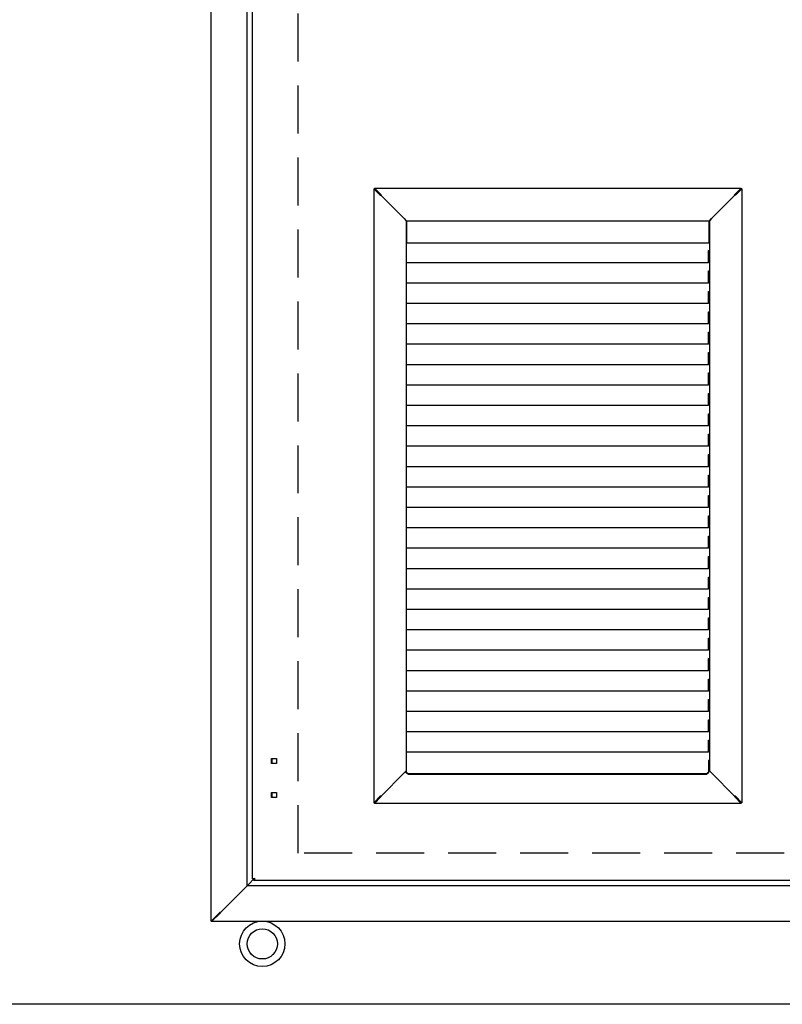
# Model space of a CAD drawing. Header units: millimetres. Extents: x 11359 to 209982, y 9392 to 44475.
# Tile 22 of 32: x 147755 to 148764, y 36362 to 37665. Entities that reach past the tile are written whole.
import ezdxf

# ---------------------------------------------------------------- set-up
doc = ezdxf.new("R2010")
doc.units = ezdxf.units.MM
doc.linetypes.add('DASHED', pattern=[19.05, 12.7, -6.35])
for name, color, linetype in [('Aparatura', 7, 'Continuous'), ('Obudowa', 7, 'Continuous'), ('Rzeczywiste światło', 1, 'Continuous')]:
    doc.layers.add(name, color=color, linetype=linetype)

# ---------------------------------------------------------------- blocks, each defined once
blk = doc.blocks.new('D_2500x1500_2s_p_zal_gor_dol_front_WA2-03-600-2007-31-RAL-05')
at = {"color": 7, "linetype": 'Continuous'}
for p, q in [((-865, 0.5), (-865, 2699.5)), ((-817.5, 47.5), (-817.5, 2652.5)), ((-810.5, 56.5), (-810.5, 2643.5)), ((-650.1, 969.7), (-650.1, 157.3)), ((-650.1, 969.7), (-649.2, 969.7)), ((-650.1, 969.7), (-641.6, 961.2)), ((-649.2, 970.6), (-163.8, 970.6)), ((-649.2, 970.6), (-649.2, 969.7)), ((-649.2, 970.6), (-640.7, 962.1)), ((-649.2, 969.7), (-640.7, 961.2)), ((-649.2, 969.7), (-640.7, 961.2)), ((-172.3, 962.1), (-163.8, 970.6)), ((-163.8, 969.7), (-172.3, 961.2)), ((-172.3, 961.2), (-163.8, 969.7)), ((-162.9, 969.7), (-171.4, 961.2)), ((-163.8, 970.6), (-163.8, 969.7)), ((-162.9, 969.7), (-163.8, 969.7)), ((-162.9, 969.7), (-162.9, 157.3)), ((-641.6, 961.2), (-640.7, 961.2)), ((-641.6, 961.2), (-640.4, 960.9)), ((-640.7, 962.1), (-640.7, 961.2)), ((-640.7, 962.1), (-640.4, 960.9)), ((-640.4, 960.9), (-609.8, 930.3)), ((-640.4, 960.9), (-609.8, 930.3)), ((-172.6, 960.9), (-203.2, 930.3)), ((-203.2, 930.3), (-172.6, 960.9)), ((-172.6, 960.9), (-172.3, 962.1)), ((-171.4, 961.2), (-172.6, 960.9)), ((-172.3, 962.1), (-172.3, 961.2)), ((-171.4, 961.2), (-172.3, 961.2)), ((-609.8, 930.3), (-607, 927.5)), ((-609.8, 930.3), (-607, 927.5)), ((-607, 927.5), (-607, 883.6)), ((-607, 927.5), (-206, 927.5)), ((-606.5, 926.8), (-606.5, 927.5)), ((-606.5, 909.9), (-606.5, 926.8)), ((-206.5, 926.8), (-206.5, 927.5)), ((-206.5, 909.9), (-206.5, 926.8)), ((-203.2, 930.3), (-206, 927.5)), ((-206, 927.5), (-203.2, 930.3)), ((-206, 927.5), (-206, 199.5)), ((-606.5, 910.7), (-607, 910.7)), ((-606.5, 907.8), (-606.5, 909.9)), ((-606.5, 898), (-606.5, 907.8)), ((-206, 910.7), (-206.5, 910.7)), ((-206.5, 907.8), (-206.5, 909.9)), ((-206.5, 898), (-206.5, 907.8)), ((-206.5, 898), (-606.5, 898)), ((-207, 888), (-206, 888)), ((-207, 883.8), (-207, 888)), ((-207, 886.5), (-206, 886.5)), ((-607, 883.6), (-607, 881.7)), ((-607, 881.7), (-607, 872)), ((-207, 881.7), (-207, 883.8)), ((-206, 883.7), (-207, 883.7)), ((-207, 872), (-207, 881.7)), ((-607, 872), (-607, 856.6)), ((-207, 872), (-607, 872)), ((-207, 861), (-206, 861)), ((-207, 856.8), (-207, 861)), ((-607, 856.6), (-607, 854.7)), ((-607, 854.7), (-607, 845)), ((-207, 859.5), (-206, 859.5)), ((-207, 854.7), (-207, 856.8)), ((-206, 856.7), (-207, 856.7)), ((-207, 845), (-207, 854.7)), ((-607, 845), (-607, 829.6)), ((-207, 845), (-607, 845)), ((-207, 834), (-206, 834)), ((-207, 829.8), (-207, 834)), ((-607, 829.6), (-607, 827.7)), ((-607, 827.7), (-607, 818)), ((-207, 832.5), (-206, 832.5)), ((-207, 827.7), (-207, 829.8)), ((-206, 829.7), (-207, 829.7)), ((-207, 818), (-207, 827.7)), ((-607, 818), (-607, 802.6)), ((-207, 818), (-607, 818)), ((-607, 802.6), (-607, 800.7)), ((-607, 800.7), (-607, 791)), ((-207, 807), (-206, 807)), ((-207, 802.8), (-207, 807)), ((-207, 805.5), (-206, 805.5)), ((-207, 800.7), (-207, 802.8)), ((-206, 802.7), (-207, 802.7)), ((-207, 791), (-207, 800.7)), ((-607, 791), (-607, 775.6)), ((-207, 791), (-607, 791)), ((-607, 775.6), (-607, 773.7)), ((-607, 773.7), (-607, 764)), ((-207, 780), (-206, 780)), ((-207, 775.8), (-207, 780)), ((-207, 778.5), (-206, 778.5)), ((-207, 773.7), (-207, 775.8)), ((-206, 775.7), (-207, 775.7)), ((-207, 764), (-207, 773.7)), ((-607, 764), (-607, 748.6)), ((-207, 764), (-607, 764)), ((-607, 748.6), (-607, 746.7)), ((-607, 746.7), (-607, 737)), ((-207, 753), (-206, 753)), ((-207, 748.8), (-207, 753)), ((-207, 751.5), (-206, 751.5)), ((-207, 746.7), (-207, 748.8)), ((-206, 748.7), (-207, 748.7)), ((-207, 737), (-207, 746.7)), ((-607, 737), (-607, 721.6)), ((-207, 737), (-607, 737)), ((-607, 721.6), (-607, 719.7)), ((-607, 719.7), (-607, 710)), ((-207, 726), (-206, 726)), ((-207, 721.8), (-207, 726)), ((-207, 724.5), (-206, 724.5)), ((-207, 719.7), (-207, 721.8)), ((-206, 721.7), (-207, 721.7)), ((-207, 710), (-207, 719.7)), ((-607, 710), (-607, 694.6)), ((-207, 710), (-607, 710)), ((-607, 694.6), (-607, 692.7)), ((-607, 692.7), (-607, 683)), ((-207, 699), (-206, 699)), ((-207, 694.8), (-207, 699)), ((-207, 697.5), (-206, 697.5)), ((-207, 692.7), (-207, 694.8)), ((-206, 694.7), (-207, 694.7)), ((-207, 683), (-207, 692.7)), ((-607, 683), (-607, 667.6)), ((-207, 683), (-607, 683)), ((-607, 667.6), (-607, 665.7)), ((-607, 665.7), (-607, 656)), ((-207, 672), (-206, 672)), ((-207, 667.8), (-207, 672)), ((-207, 670.5), (-206, 670.5)), ((-207, 665.7), (-207, 667.8)), ((-206, 667.7), (-207, 667.7)), ((-207, 656), (-207, 665.7)), ((-607, 656), (-607, 640.6)), ((-207, 656), (-607, 656)), ((-607, 640.6), (-607, 638.7)), ((-607, 638.7), (-607, 629)), ((-207, 645), (-206, 645)), ((-207, 640.8), (-207, 645)), ((-207, 643.5), (-206, 643.5)), ((-207, 638.7), (-207, 640.8)), ((-206, 640.7), (-207, 640.7)), ((-207, 629), (-207, 638.7)), ((-607, 629), (-607, 613.6)), ((-207, 629), (-607, 629)), ((-607, 613.6), (-607, 611.7)), ((-207, 618), (-206, 618)), ((-207, 613.8), (-207, 618)), ((-207, 616.5), (-206, 616.5)), ((-207, 611.7), (-207, 613.8)), ((-206, 613.7), (-207, 613.7)), ((-607, 611.7), (-607, 602)), ((-607, 602), (-607, 586.6)), ((-207, 602), (-607, 602)), ((-207, 602), (-207, 611.7)), ((-607, 586.6), (-607, 584.7)), ((-207, 591), (-206, 591)), ((-207, 586.8), (-207, 591)), ((-207, 589.5), (-206, 589.5)), ((-207, 584.7), (-207, 586.8)), ((-206, 586.7), (-207, 586.7)), ((-607, 584.7), (-607, 575)), ((-607, 575), (-607, 559.6)), ((-207, 575), (-607, 575)), ((-207, 575), (-207, 584.7)), ((-207, 564), (-206, 564)), ((-207, 559.8), (-207, 564)), ((-207, 562.5), (-206, 562.5)), ((-607, 559.6), (-607, 557.7)), ((-607, 557.7), (-607, 548)), ((-607, 548), (-607, 532.6)), ((-207, 548), (-607, 548)), ((-207, 557.7), (-207, 559.8)), ((-206, 559.7), (-207, 559.7)), ((-207, 548), (-207, 557.7)), ((-207, 537), (-206, 537)), ((-207, 532.8), (-207, 537)), ((-207, 535.5), (-206, 535.5)), ((-607, 532.6), (-607, 530.7)), ((-607, 530.7), (-607, 521)), ((-207, 530.7), (-207, 532.8)), ((-206, 532.7), (-207, 532.7)), ((-207, 521), (-207, 530.7)), ((-607, 521), (-607, 505.6)), ((-207, 521), (-607, 521)), ((-207, 510), (-206, 510)), ((-207, 505.8), (-207, 510)), ((-207, 508.5), (-206, 508.5)), ((-607, 505.6), (-607, 503.7)), ((-607, 503.7), (-607, 494)), ((-207, 503.7), (-207, 505.8)), ((-206, 505.7), (-207, 505.7)), ((-207, 494), (-207, 503.7)), ((-607, 494), (-607, 478.6)), ((-207, 494), (-607, 494)), ((-207, 483), (-206, 483)), ((-207, 478.8), (-207, 483)), ((-607, 478.6), (-607, 476.7)), ((-607, 476.7), (-607, 467)), ((-207, 481.5), (-206, 481.5)), ((-207, 476.7), (-207, 478.8)), ((-206, 478.7), (-207, 478.7)), ((-207, 467), (-207, 476.7)), ((-607, 467), (-607, 451.6)), ((-207, 467), (-607, 467)), ((-607, 451.6), (-607, 449.7)), ((-607, 449.7), (-607, 440)), ((-207, 456), (-206, 456)), ((-207, 451.8), (-207, 456)), ((-207, 454.5), (-206, 454.5)), ((-207, 449.7), (-207, 451.8)), ((-206, 451.7), (-207, 451.7)), ((-207, 440), (-207, 449.7)), ((-607, 440), (-607, 424.6)), ((-207, 440), (-607, 440)), ((-607, 424.6), (-607, 422.7)), ((-607, 422.7), (-607, 413)), ((-207, 429), (-206, 429)), ((-207, 424.8), (-207, 429)), ((-207, 427.5), (-206, 427.5)), ((-207, 422.7), (-207, 424.8)), ((-206, 424.7), (-207, 424.7)), ((-207, 413), (-207, 422.7)), ((-607, 413), (-607, 397.6)), ((-207, 413), (-607, 413)), ((-607, 397.6), (-607, 395.7)), ((-607, 395.7), (-607, 386)), ((-207, 402), (-206, 402)), ((-207, 397.8), (-207, 402)), ((-207, 400.5), (-206, 400.5)), ((-207, 395.7), (-207, 397.8)), ((-206, 397.7), (-207, 397.7)), ((-207, 386), (-207, 395.7)), ((-607, 386), (-607, 370.6)), ((-207, 386), (-607, 386)), ((-607, 370.6), (-607, 368.7)), ((-607, 368.7), (-607, 359)), ((-207, 375), (-206, 375)), ((-207, 370.8), (-207, 375)), ((-207, 373.5), (-206, 373.5)), ((-207, 368.7), (-207, 370.8)), ((-206, 370.7), (-207, 370.7)), ((-207, 359), (-207, 368.7)), ((-607, 359), (-607, 343.6)), ((-207, 359), (-607, 359)), ((-607, 343.6), (-607, 341.7)), ((-607, 341.7), (-607, 332)), ((-207, 348), (-206, 348)), ((-207, 343.8), (-207, 348)), ((-207, 346.5), (-206, 346.5)), ((-207, 341.7), (-207, 343.8)), ((-206, 343.7), (-207, 343.7)), ((-207, 332), (-207, 341.7)), ((-607, 332), (-607, 316.6)), ((-207, 332), (-607, 332)), ((-607, 316.6), (-607, 314.7)), ((-607, 314.7), (-607, 305)), ((-207, 321), (-206, 321)), ((-207, 316.8), (-207, 321)), ((-207, 319.5), (-206, 319.5)), ((-207, 314.7), (-207, 316.8)), ((-206, 316.7), (-207, 316.7)), ((-207, 305), (-207, 314.7)), ((-607, 305), (-607, 289.6)), ((-207, 305), (-607, 305)), ((-607, 289.6), (-607, 287.7)), ((-607, 287.7), (-607, 278)), ((-207, 294), (-206, 294)), ((-207, 289.8), (-207, 294)), ((-207, 292.5), (-206, 292.5)), ((-207, 287.7), (-207, 289.8)), ((-206, 289.7), (-207, 289.7)), ((-207, 278), (-207, 287.7)), ((-607, 278), (-607, 262.6)), ((-207, 278), (-607, 278)), ((-607, 262.6), (-607, 260.7)), ((-607, 260.7), (-607, 251)), ((-207, 267), (-206, 267)), ((-207, 262.8), (-207, 267)), ((-207, 265.5), (-206, 265.5)), ((-207, 260.7), (-207, 262.8)), ((-206, 262.7), (-207, 262.7)), ((-207, 251), (-207, 260.7)), ((-607, 251), (-607, 235.6)), ((-207, 251), (-607, 251)), ((-607, 235.6), (-607, 233.7)), ((-207, 240), (-206, 240)), ((-207, 235.8), (-207, 240)), ((-207, 238.5), (-206, 238.5)), ((-207, 233.7), (-207, 235.8)), ((-206, 235.7), (-207, 235.7)), ((-607, 233.7), (-607, 224)), ((-607, 224), (-607, 208.6)), ((-207, 224), (-607, 224)), ((-207, 224), (-207, 233.7)), ((-785.5, 209), (-785.5, 216)), ((-785.5, 216), (-778.5, 216)), ((-778.5, 209), (-785.5, 209)), ((-784.5, 209), (-784.5, 216)), ((-778.5, 216), (-778.5, 209)), ((-607, 208.6), (-607, 208.2)), ((-206, 213), (-207, 213)), ((-207, 213), (-207, 208.2)), ((-206, 211.5), (-207, 211.5)), ((-609.8, 196.7), (-640.4, 166.1)), ((-609.8, 196.7), (-640.4, 166.1)), ((-607, 199.5), (-609.8, 196.7)), ((-607, 199.5), (-609.8, 196.7)), ((-607, 208.2), (-607, 207.7)), ((-607, 207.7), (-607, 198.1)), ((-607, 197), (-607, 198.1)), ((-607, 198.1), (-604, 195.7)), ((-604, 194.5), (-607, 197)), ((-210, 195.7), (-604, 195.7)), ((-604, 195.7), (-604, 194.5)), ((-210, 195.7), (-207, 198.1)), ((-207, 197), (-210, 194.5)), ((-210, 194.5), (-210, 195.7)), ((-207, 208.2), (-207, 207.7)), ((-207, 207.7), (-207, 198.1)), ((-206, 199.5), (-207, 199.5)), ((-207, 198.1), (-207, 197)), ((-206, 199.5), (-203.2, 196.7)), ((-203.2, 196.7), (-206, 199.5)), ((-203.2, 196.7), (-172.6, 166.1)), ((-172.6, 166.1), (-203.2, 196.7)), ((-210, 194.5), (-604, 194.5)), ((-785.5, 164), (-785.5, 171)), ((-785.5, 171), (-778.5, 171)), ((-784.5, 164), (-784.5, 171)), ((-778.5, 171), (-778.5, 164)), ((-778.5, 164), (-785.5, 164)), ((-641.6, 165.8), (-650.1, 157.3)), ((-650.1, 157.3), (-649.2, 157.3)), ((-640.7, 165.8), (-649.2, 157.3)), ((-640.7, 165.8), (-649.2, 157.3)), ((-640.7, 164.9), (-649.2, 156.4)), ((-649.2, 156.4), (-649.2, 157.3)), ((-163.8, 156.4), (-649.2, 156.4)), ((-640.4, 166.1), (-641.6, 165.8)), ((-641.6, 165.8), (-640.7, 165.8)), ((-640.4, 166.1), (-640.7, 164.9)), ((-640.7, 164.9), (-640.7, 165.8)), ((-172.6, 166.1), (-171.4, 165.8)), ((-172.3, 164.9), (-172.6, 166.1)), ((-172.3, 165.8), (-163.8, 157.3)), ((-171.4, 165.8), (-172.3, 165.8)), ((-163.8, 157.3), (-172.3, 165.8)), ((-172.3, 164.9), (-172.3, 165.8)), ((-163.8, 156.4), (-172.3, 164.9)), ((-171.4, 165.8), (-162.9, 157.3)), ((-162.9, 157.3), (-163.8, 157.3)), ((-163.8, 156.4), (-163.8, 157.3)), ((-807.7, 57.3), (-816.7, 48.3)), ((-807.7, 57.3), (-816.7, 48.3)), ((-810.5, 56.5), (-808.5, 56.5)), ((-808.5, 54.5), (-808.5, 56.5)), ((-5.3, 54.5), (-808.5, 54.5)), ((-820.3, 44.7), (-853, 12)), ((-820.3, 44.7), (-853, 12)), ((-817.5, 47.5), (-820.3, 44.7)), ((-817.5, 47.5), (-820.3, 44.7)), ((-816.7, 48.3), (-817.5, 47.5)), ((-816.7, 48.3), (-817.5, 47.5)), ((817.5, 47.5), (-817.5, 47.5)), ((-853.7, 11.8), (-865, 0.5)), ((-865, 0.5), (-864.5, 0.5)), ((-853.2, 11.8), (-864.5, 0.5)), ((-853.2, 11.8), (-864.5, 0.5)), ((-853.2, 11.3), (-864.5, 0)), ((-864.5, 0), (-864.5, 0.5)), ((864.5, 0), (-864.5, 0)), ((-853, 12), (-853.7, 11.8)), ((-853.7, 11.8), (-853.2, 11.8)), ((-853, 12), (-853.2, 11.3)), ((-853.2, 11.3), (-853.2, 11.8))]:
    blk.add_line(p, q, dxfattribs=at)
for points in [[(-810.5, 56.5), (-810.5, 56.6), (-810.4, 56.6), (-810.1, 56.8), (-809.9, 56.8), (-809.4, 57), (-809.1, 57), (-808.4, 57.1), (-808.1, 57.2), (-807.7, 57.3)], [(-808.5, 56.5), (-808.5, 56.6), (-808.5, 56.6), (-808.4, 56.8), (-808.3, 56.8), (-808.2, 57), (-808.1, 57), (-807.9, 57.1), (-807.8, 57.2), (-807.7, 57.3)], [(-807.7, 57.3), (-807.8, 56.9), (-807.8, 56.5), (-808, 55.9), (-808, 55.6), (-808.2, 55.1), (-808.2, 54.8), (-808.4, 54.6), (-808.4, 54.5), (-808.5, 54.5)], [(-807.7, 57.3), (-807.8, 57.2), (-807.8, 57.1), (-808, 56.9), (-808, 56.8), (-808.2, 56.7), (-808.2, 56.6), (-808.4, 56.5), (-808.4, 56.5), (-808.5, 56.5)]]:
    blk.add_open_spline(points, degree=3, knots=[0, 0, 0, 0, 0.25, 0.25, 0.5, 0.5, 0.75, 0.75, 1, 1, 1, 1], dxfattribs=at)
at = {"layer": 'Rzeczywiste światło', "linetype": 'DASHED', "ltscale": 5}
for p, q in [((-750, 90.5), (-750, 2590.5)), ((750, 90.5), (-750, 90.5))]:
    blk.add_line(p, q, dxfattribs=at)

msp = doc.modelspace()

# ---------------------------------------------------------------- linework, layer by layer
at = {"layer": 'Aparatura'}
for radius in [30, 20]:
    msp.add_circle((148075.8, 36441.9, -9214296064), radius, dxfattribs=at)
at = {"layer": 'Obudowa', "elevation": 530767872}
msp.add_lwpolyline([(149945.8, 39361.9), (149945.8, 39361.9), (149945.8, 36361.9), (142785.8, 36361.9), (142785.8, 39361.9), (149945.8, 39361.9)], dxfattribs=at)

# ---------------------------------------------------------------- block references
msp.add_blockref('D_2500x1500_2s_p_zal_gor_dol_front_WA2-03-600-2007-31-RAL-05', (148873.3, 36471.4, 530767872))

doc.saveas('drawing.dxf')
